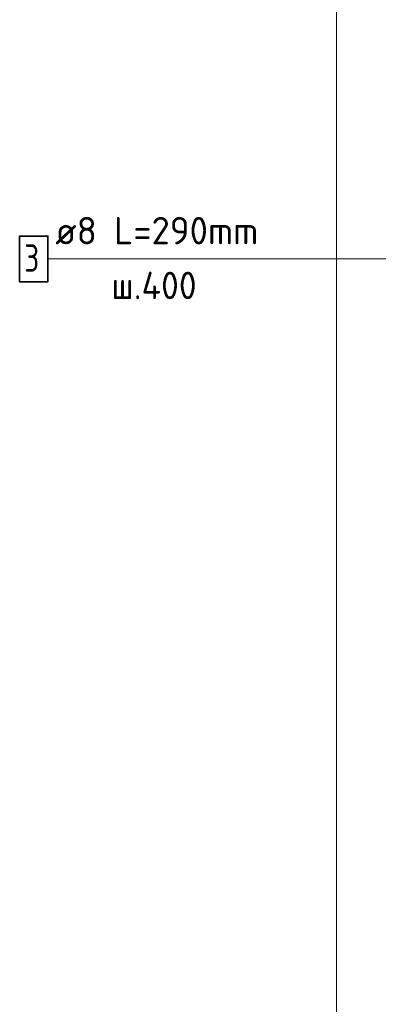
# Model space of a CAD drawing. Header units: millimetres. Extents: x -2995 to 60896, y -2809 to 57831.
# Tile 116 of 169: x 52500 to 53156, y 22708 to 24505. Entities that reach past the tile are written whole.
import ezdxf

# ---------------------------------------------------------------- set-up
doc = ezdxf.new("R2010")
doc.units = ezdxf.units.MM
doc.layers.add('Standard', color=7, linetype='Continuous', lineweight=25)
doc.layers.add('Арм.стержн.Стяжки', color=7, linetype='Continuous', lineweight=35, true_color=0x501e0f)
doc.styles.add('ISOCPEUR', font='ISOCPEUR')

msp = doc.modelspace()

# ---------------------------------------------------------------- linework, layer by layer
at = {"layer": 'Standard', "color": 7, "linetype": 'Continuous', "lineweight": 13, "transparency": 33554687}
msp.add_lwpolyline([(53079.5, 22296.8), (53852.4, 22296.8), (53852.4, 26239.6), (53079.5, 26239.6), (53079.5, 22296.8)], dxfattribs=at)
at = {"layer": 'Арм.стержн.Стяжки', "color": 7, "linetype": 'Continuous', "lineweight": 13, "transparency": 33554687}
msp.add_line((52552.1, 24068), (53199.6, 24068), dxfattribs=at)
at = {"layer": 'Арм.стержн.Стяжки', "color": 7, "linetype": 'Continuous', "lineweight": 35, "transparency": 33554687}
msp.add_lwpolyline([(52500.4, 24026.4), (52552.1, 24026.4), (52552.1, 24109.7), (52500.4, 24109.7), (52500.4, 24026.4)], dxfattribs=at)

# ---------------------------------------------------------------- texts
at = {"layer": 'Арм.стержн.Стяжки', "color": 7, "linetype": 'Continuous', "lineweight": 25, "transparency": 33554687, "char_height": 50, "attachment_point": 7, "style": 'ISOCPEUR'}
for s, insert, width in [('\\W0.98;ø8 L=290mm ', (52565.4, 24094.7), 429.211), ('\\W0.78;3', (52508.8, 24044.7), 54.401), ('\\W0.95;ш.400 ', (52667.9, 23994.7), 223.706)]:
    msp.add_mtext(s, dxfattribs=dict(at, insert=insert, width=width))

doc.saveas('drawing.dxf')
